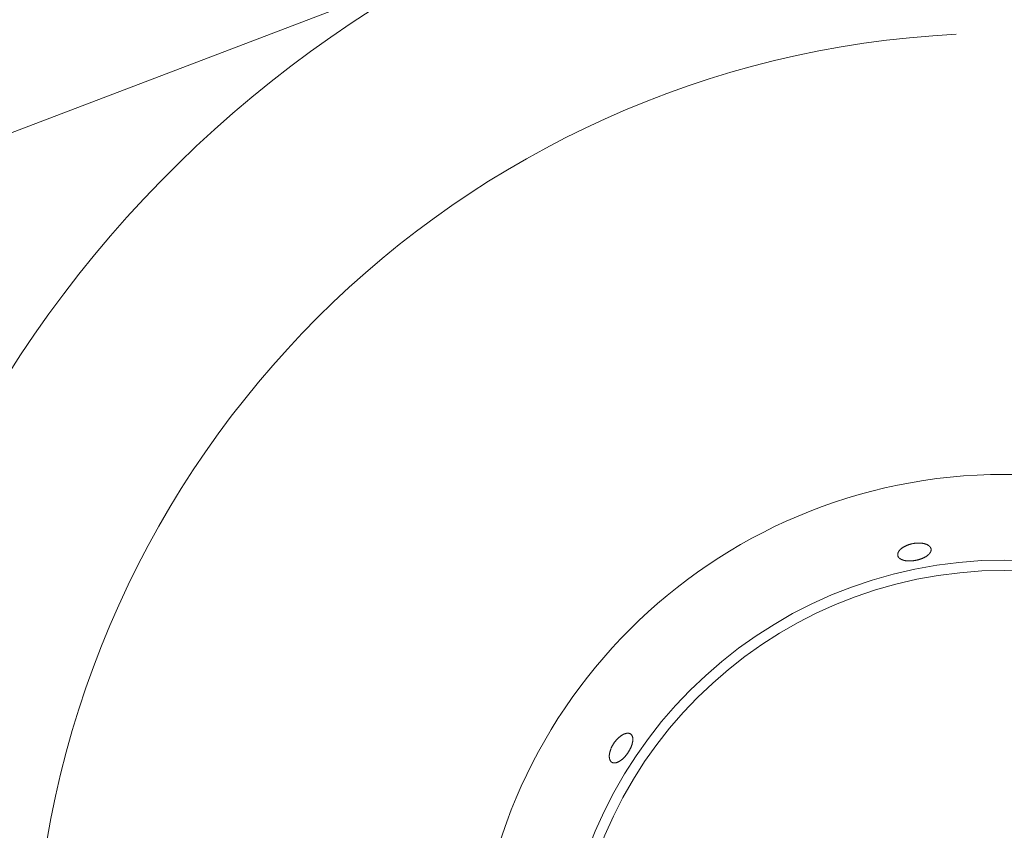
# Model space of a CAD drawing. Header units: inches. Extents: x 382808 to 408593, y -18409 to -9482.
# Tile 19 of 88: x 399247.84 to 399253.06, y -17246.62 to -17242.32. Entities that reach past the tile are written whole.
import ezdxf

# ---------------------------------------------------------------- set-up
doc = ezdxf.new("R2010")
doc.units = ezdxf.units.IN
doc.header["$LTSCALE"] = 2
doc.header["$MEASUREMENT"] = 0
doc.layers.add('!!!LOZAMET_Nr_pióra__9', color=220, linetype='CONTINUOUS', lineweight=0)

msp = doc.modelspace()

# ---------------------------------------------------------------- linework, layer by layer
at = {"layer": '!!!LOZAMET_Nr_pióra__9', "color": 7, "linetype": 'Continuous', "lineweight": 0}
for p, q in [((399244.8367, -17244.0548), (399250.0813, -17242.0528)), ((399252.5084, -17245.1379), (399252.5094, -17245.1368)), ((399252.5094, -17245.1368), (399252.5104, -17245.1358)), ((399252.5104, -17245.1358), (399252.5115, -17245.1347)), ((399252.5115, -17245.1347), (399252.5126, -17245.1336)), ((399252.5126, -17245.1336), (399252.5138, -17245.1326)), ((399252.5138, -17245.1326), (399252.5149, -17245.1315)), ((399252.5149, -17245.1315), (399252.5161, -17245.1305)), ((399252.5161, -17245.1305), (399252.5174, -17245.1295)), ((399252.5174, -17245.1295), (399252.5186, -17245.1285)), ((399252.5186, -17245.1285), (399252.5199, -17245.1275)), ((399252.5199, -17245.1275), (399252.5213, -17245.1266)), ((399252.5213, -17245.1266), (399252.5227, -17245.1256)), ((399252.5227, -17245.1256), (399252.5241, -17245.1246)), ((399252.5241, -17245.1246), (399252.5256, -17245.1236)), ((399252.5256, -17245.1236), (399252.5271, -17245.1227)), ((399252.5271, -17245.1227), (399252.5286, -17245.1217)), ((399252.5286, -17245.1217), (399252.5302, -17245.1208)), ((399252.5302, -17245.1208), (399252.5318, -17245.1199)), ((399252.5318, -17245.1199), (399252.5335, -17245.119)), ((399252.5335, -17245.119), (399252.5352, -17245.1181)), ((399252.5352, -17245.1181), (399252.5369, -17245.1172)), ((399252.5369, -17245.1172), (399252.5386, -17245.1163)), ((399252.5386, -17245.1163), (399252.5404, -17245.1155)), ((399252.5404, -17245.1155), (399252.5422, -17245.1146)), ((399252.5422, -17245.1146), (399252.544, -17245.1138)), ((399252.544, -17245.1138), (399252.5459, -17245.113)), ((399252.5459, -17245.113), (399252.5477, -17245.1123)), ((399252.5477, -17245.1123), (399252.5496, -17245.1115)), ((399252.5496, -17245.1115), (399252.5515, -17245.1108)), ((399252.5515, -17245.1108), (399252.5535, -17245.1101)), ((399252.5535, -17245.1101), (399252.5554, -17245.1094)), ((399252.5554, -17245.1094), (399252.5573, -17245.1088)), ((399252.5573, -17245.1088), (399252.5593, -17245.1081)), ((399252.5593, -17245.1081), (399252.5613, -17245.1075)), ((399252.5613, -17245.1075), (399252.5632, -17245.107)), ((399252.5632, -17245.107), (399252.5652, -17245.1064)), ((399252.5652, -17245.1064), (399252.5672, -17245.1059)), ((399252.5672, -17245.1059), (399252.5692, -17245.1054)), ((399252.5692, -17245.1054), (399252.5712, -17245.1049)), ((399252.5712, -17245.1049), (399252.5731, -17245.1044)), ((399252.5731, -17245.1044), (399252.5751, -17245.104)), ((399252.5751, -17245.104), (399252.5771, -17245.1036)), ((399252.5771, -17245.1036), (399252.579, -17245.1032)), ((399252.579, -17245.1032), (399252.581, -17245.1028)), ((399252.581, -17245.1028), (399252.583, -17245.1025)), ((399252.583, -17245.1025), (399252.585, -17245.1022)), ((399252.585, -17245.1022), (399252.5871, -17245.1019)), ((399252.5871, -17245.1019), (399252.5891, -17245.1016)), ((399252.5891, -17245.1016), (399252.5911, -17245.1014)), ((399252.5911, -17245.1014), (399252.5932, -17245.1012)), ((399252.5932, -17245.1012), (399252.5952, -17245.101)), ((399252.5952, -17245.101), (399252.5973, -17245.1008)), ((399252.5973, -17245.1008), (399252.5993, -17245.1007)), ((399252.5993, -17245.1007), (399252.6014, -17245.1006)), ((399252.6014, -17245.1006), (399252.6034, -17245.1005)), ((399252.6034, -17245.1005), (399252.6055, -17245.1004)), ((399252.6055, -17245.1004), (399252.6075, -17245.1004)), ((399252.6075, -17245.1004), (399252.6095, -17245.1004)), ((399252.6095, -17245.1004), (399252.6115, -17245.1004)), ((399252.6115, -17245.1004), (399252.6135, -17245.1004)), ((399252.6135, -17245.1004), (399252.6155, -17245.1005)), ((399252.6155, -17245.1005), (399252.6175, -17245.1006)), ((399252.6175, -17245.1006), (399252.6194, -17245.1008)), ((399252.6194, -17245.1008), (399252.6213, -17245.1009)), ((399252.6213, -17245.1009), (399252.6232, -17245.1011)), ((399252.6232, -17245.1011), (399252.6251, -17245.1013)), ((399252.6251, -17245.1013), (399252.6269, -17245.1015)), ((399252.6269, -17245.1015), (399252.6288, -17245.1018)), ((399252.6288, -17245.1018), (399252.6306, -17245.1021)), ((399252.6306, -17245.1021), (399252.6323, -17245.1024)), ((399252.6323, -17245.1024), (399252.6341, -17245.1027)), ((399252.6341, -17245.1027), (399252.6358, -17245.1031)), ((399252.6358, -17245.1031), (399252.6374, -17245.1034)), ((399252.6374, -17245.1034), (399252.639, -17245.1038)), ((399252.639, -17245.1038), (399252.6406, -17245.1042)), ((399252.6406, -17245.1042), (399252.6422, -17245.1047)), ((399252.6422, -17245.1047), (399252.6437, -17245.1051)), ((399252.6437, -17245.1051), (399252.6452, -17245.1056)), ((399252.6452, -17245.1056), (399252.6467, -17245.1061)), ((399252.6467, -17245.1061), (399252.6481, -17245.1067)), ((399252.6481, -17245.1067), (399252.6496, -17245.1072)), ((399252.6496, -17245.1072), (399252.651, -17245.1078)), ((399252.651, -17245.1078), (399252.6523, -17245.1084)), ((399252.6523, -17245.1084), (399252.6537, -17245.109)), ((399252.6537, -17245.109), (399252.655, -17245.1097)), ((399252.655, -17245.1097), (399252.6563, -17245.1103)), ((399252.6563, -17245.1103), (399252.6575, -17245.111)), ((399252.6575, -17245.111), (399252.6587, -17245.1117)), ((399252.6587, -17245.1117), (399252.6599, -17245.1125)), ((399252.6599, -17245.1125), (399252.6611, -17245.1132)), ((399252.6611, -17245.1132), (399252.6622, -17245.114)), ((399252.6622, -17245.114), (399252.6632, -17245.1148)), ((399252.6632, -17245.1148), (399252.6642, -17245.1156)), ((399252.6642, -17245.1156), (399252.6652, -17245.1164)), ((399252.6652, -17245.1164), (399252.6661, -17245.1173)), ((399252.6661, -17245.1173), (399252.667, -17245.1181)), ((399252.667, -17245.1181), (399252.6678, -17245.119)), ((399252.6678, -17245.119), (399252.6686, -17245.1199)), ((399252.6686, -17245.1199), (399252.6694, -17245.1208)), ((399252.6694, -17245.1208), (399252.67, -17245.1217)), ((399252.67, -17245.1217), (399252.6707, -17245.1227)), ((399252.6707, -17245.1227), (399252.6713, -17245.1236)), ((399252.6713, -17245.1236), (399252.6718, -17245.1246)), ((399252.6718, -17245.1246), (399252.6723, -17245.1255)), ((399252.6723, -17245.1255), (399252.6728, -17245.1265)), ((399252.6728, -17245.1265), (399252.6732, -17245.1274)), ((399252.6732, -17245.1274), (399252.6736, -17245.1284)), ((399252.6736, -17245.1284), (399252.6739, -17245.1294)), ((399252.6739, -17245.1294), (399252.6742, -17245.1304)), ((399252.6742, -17245.1304), (399252.6744, -17245.1314)), ((399252.6744, -17245.1314), (399252.6747, -17245.1331)), ((399252.6748, -17245.1368), (399252.6746, -17245.1386)), ((399252.6747, -17245.1331), (399252.6748, -17245.1349)), ((399252.6748, -17245.1349), (399252.6748, -17245.1368)), ((399252.4974, -17245.1614), (399252.4975, -17245.1603)), ((399252.4974, -17245.1624), (399252.4974, -17245.1614)), ((399252.4975, -17245.1635), (399252.4974, -17245.1624)), ((399252.4975, -17245.1603), (399252.4976, -17245.1592)), ((399252.4975, -17245.1645), (399252.4975, -17245.1635)), ((399252.4977, -17245.1655), (399252.4975, -17245.1645)), ((399252.4976, -17245.1592), (399252.4977, -17245.1581)), ((399252.4977, -17245.1581), (399252.4979, -17245.1571)), ((399252.4979, -17245.1665), (399252.4977, -17245.1655)), ((399252.4979, -17245.1571), (399252.4982, -17245.1559)), ((399252.4982, -17245.1559), (399252.4984, -17245.1548)), ((399252.4988, -17245.1699), (399252.4982, -17245.1682)), ((399252.4984, -17245.1548), (399252.4988, -17245.1537)), ((399252.4988, -17245.1537), (399252.4992, -17245.1526)), ((399252.4995, -17245.1716), (399252.4988, -17245.1699)), ((399252.4992, -17245.1526), (399252.4996, -17245.1515)), ((399252.5004, -17245.1732), (399252.4995, -17245.1716)), ((399252.4996, -17245.1515), (399252.5001, -17245.1503)), ((399252.5001, -17245.1503), (399252.5006, -17245.1492)), ((399252.5014, -17245.1749), (399252.5004, -17245.1732)), ((399252.5006, -17245.1492), (399252.5012, -17245.1481)), ((399252.5012, -17245.1481), (399252.5018, -17245.1469)), ((399252.5025, -17245.1765), (399252.5014, -17245.1749)), ((399252.5018, -17245.1469), (399252.5025, -17245.1458)), ((399252.5025, -17245.1458), (399252.5032, -17245.1446)), ((399252.5032, -17245.1773), (399252.5025, -17245.1765)), ((399252.5032, -17245.1446), (399252.504, -17245.1435)), ((399252.5038, -17245.178), (399252.5032, -17245.1773)), ((399252.5045, -17245.1788), (399252.5038, -17245.178)), ((399252.504, -17245.1435), (399252.5048, -17245.1424)), ((399252.5053, -17245.1795), (399252.5045, -17245.1788)), ((399252.5048, -17245.1424), (399252.5056, -17245.1413)), ((399252.506, -17245.1803), (399252.5053, -17245.1795)), ((399252.5056, -17245.1413), (399252.5065, -17245.1401)), ((399252.5069, -17245.181), (399252.506, -17245.1803)), ((399252.5065, -17245.1401), (399252.5074, -17245.139)), ((399252.5077, -17245.1817), (399252.5069, -17245.181)), ((399252.5074, -17245.139), (399252.5084, -17245.1379)), ((399252.5086, -17245.1824), (399252.5077, -17245.1817)), ((399252.5095, -17245.1831), (399252.5086, -17245.1824)), ((399252.5105, -17245.1837), (399252.5095, -17245.1831)), ((399252.5114, -17245.1844), (399252.5105, -17245.1837)), ((399252.5125, -17245.185), (399252.5114, -17245.1844)), ((399252.5135, -17245.1856), (399252.5125, -17245.185)), ((399252.5146, -17245.1862), (399252.5135, -17245.1856)), ((399252.5157, -17245.1868), (399252.5146, -17245.1862)), ((399252.5168, -17245.1873), (399252.5157, -17245.1868)), ((399252.518, -17245.1879), (399252.5168, -17245.1873)), ((399252.5192, -17245.1884), (399252.518, -17245.1879)), ((399252.5204, -17245.1889), (399252.5192, -17245.1884)), ((399252.5216, -17245.1894), (399252.5204, -17245.1889)), ((399252.5229, -17245.1898), (399252.5216, -17245.1894)), ((399252.5241, -17245.1903), (399252.5229, -17245.1898)), ((399252.6043, -17245.1897), (399252.6025, -17245.1901)), ((399252.606, -17245.1892), (399252.6043, -17245.1897)), ((399252.6078, -17245.1887), (399252.606, -17245.1892)), ((399252.6096, -17245.1882), (399252.6078, -17245.1887)), ((399252.6113, -17245.1877), (399252.6096, -17245.1882)), ((399252.6131, -17245.1872), (399252.6113, -17245.1877)), ((399252.6148, -17245.1866), (399252.6131, -17245.1872)), ((399252.6166, -17245.1861), (399252.6148, -17245.1866)), ((399252.6183, -17245.1855), (399252.6166, -17245.1861)), ((399252.62, -17245.1849), (399252.6183, -17245.1855)), ((399252.6217, -17245.1843), (399252.62, -17245.1849)), ((399252.6234, -17245.1837), (399252.6217, -17245.1843)), ((399252.6251, -17245.183), (399252.6234, -17245.1837)), ((399252.6268, -17245.1824), (399252.6251, -17245.183)), ((399252.6284, -17245.1817), (399252.6268, -17245.1824)), ((399252.63, -17245.181), (399252.6284, -17245.1817)), ((399252.6316, -17245.1803), (399252.63, -17245.181)), ((399252.6332, -17245.1796), (399252.6316, -17245.1803)), ((399252.6348, -17245.1789), (399252.6332, -17245.1796)), ((399252.6363, -17245.1781), (399252.6348, -17245.1789)), ((399252.6378, -17245.1774), (399252.6363, -17245.1781)), ((399252.6393, -17245.1766), (399252.6378, -17245.1774)), ((399252.6408, -17245.1758), (399252.6393, -17245.1766)), ((399252.6422, -17245.1751), (399252.6408, -17245.1758)), ((399252.6436, -17245.1743), (399252.6422, -17245.1751)), ((399252.645, -17245.1735), (399252.6436, -17245.1743)), ((399252.6463, -17245.1727), (399252.645, -17245.1735)), ((399252.6477, -17245.1719), (399252.6463, -17245.1727)), ((399252.6489, -17245.1711), (399252.6477, -17245.1719)), ((399252.6502, -17245.1702), (399252.6489, -17245.1711)), ((399252.6514, -17245.1694), (399252.6502, -17245.1702)), ((399252.6526, -17245.1686), (399252.6514, -17245.1694)), ((399252.6538, -17245.1678), (399252.6526, -17245.1686)), ((399252.6549, -17245.1669), (399252.6538, -17245.1678)), ((399252.656, -17245.1661), (399252.6549, -17245.1669)), ((399252.6571, -17245.1652), (399252.656, -17245.1661)), ((399252.6581, -17245.1643), (399252.6571, -17245.1652)), ((399252.6592, -17245.1635), (399252.6581, -17245.1643)), ((399252.6602, -17245.1626), (399252.6592, -17245.1635)), ((399252.6611, -17245.1617), (399252.6602, -17245.1626)), ((399252.6621, -17245.1607), (399252.6611, -17245.1617)), ((399252.663, -17245.1598), (399252.6621, -17245.1607)), ((399252.6639, -17245.1589), (399252.663, -17245.1598)), ((399252.6648, -17245.1579), (399252.6639, -17245.1589)), ((399252.6656, -17245.157), (399252.6648, -17245.1579)), ((399252.6664, -17245.156), (399252.6656, -17245.157)), ((399252.6672, -17245.1551), (399252.6664, -17245.156)), ((399252.6679, -17245.1541), (399252.6672, -17245.1551)), ((399252.6686, -17245.1532), (399252.6679, -17245.1541)), ((399252.6693, -17245.1522), (399252.6686, -17245.1532)), ((399252.6699, -17245.1512), (399252.6693, -17245.1522)), ((399252.6705, -17245.1502), (399252.6699, -17245.1512)), ((399252.6711, -17245.1493), (399252.6705, -17245.1502)), ((399252.6716, -17245.1483), (399252.6711, -17245.1493)), ((399252.6721, -17245.1473), (399252.6716, -17245.1483)), ((399252.6725, -17245.1463), (399252.6721, -17245.1473)), ((399252.6729, -17245.1454), (399252.6725, -17245.1463)), ((399252.6733, -17245.1444), (399252.6729, -17245.1454)), ((399252.6736, -17245.1434), (399252.6733, -17245.1444)), ((399252.6739, -17245.1424), (399252.6736, -17245.1434)), ((399252.6743, -17245.1405), (399252.6739, -17245.1424)), ((399252.6746, -17245.1386), (399252.6743, -17245.1405)), ((399252.5254, -17245.1907), (399252.5241, -17245.1903)), ((399252.5267, -17245.1911), (399252.5254, -17245.1907)), ((399252.528, -17245.1915), (399252.5267, -17245.1911)), ((399252.5294, -17245.1918), (399252.528, -17245.1915)), ((399252.5307, -17245.1922), (399252.5294, -17245.1918)), ((399252.5321, -17245.1925), (399252.5307, -17245.1922)), ((399252.5335, -17245.1928), (399252.5321, -17245.1925)), ((399252.535, -17245.1931), (399252.5335, -17245.1928)), ((399252.5364, -17245.1934), (399252.535, -17245.1931)), ((399252.5379, -17245.1937), (399252.5364, -17245.1934)), ((399252.5395, -17245.1939), (399252.5379, -17245.1937)), ((399252.541, -17245.1941), (399252.5395, -17245.1939)), ((399252.5426, -17245.1943), (399252.541, -17245.1941)), ((399252.5442, -17245.1945), (399252.5426, -17245.1943)), ((399252.5458, -17245.1947), (399252.5442, -17245.1945)), ((399252.5475, -17245.1949), (399252.5458, -17245.1947)), ((399252.5491, -17245.195), (399252.5475, -17245.1949)), ((399252.5508, -17245.1951), (399252.5491, -17245.195)), ((399252.5525, -17245.1952), (399252.5508, -17245.1951)), ((399252.5542, -17245.1953), (399252.5525, -17245.1952)), ((399252.556, -17245.1953), (399252.5542, -17245.1953)), ((399252.5577, -17245.1954), (399252.556, -17245.1953)), ((399252.5595, -17245.1954), (399252.5577, -17245.1954)), ((399252.5613, -17245.1954), (399252.5595, -17245.1954)), ((399252.563, -17245.1954), (399252.5613, -17245.1954)), ((399252.5648, -17245.1953), (399252.563, -17245.1954)), ((399252.5666, -17245.1952), (399252.5648, -17245.1953)), ((399252.5685, -17245.1952), (399252.5666, -17245.1952)), ((399252.5703, -17245.195), (399252.5685, -17245.1952)), ((399252.5721, -17245.1949), (399252.5703, -17245.195)), ((399252.5739, -17245.1948), (399252.5721, -17245.1949)), ((399252.5757, -17245.1946), (399252.5739, -17245.1948)), ((399252.5776, -17245.1944), (399252.5757, -17245.1946)), ((399252.5794, -17245.1942), (399252.5776, -17245.1944)), ((399252.5812, -17245.194), (399252.5794, -17245.1942)), ((399252.583, -17245.1938), (399252.5812, -17245.194)), ((399252.5848, -17245.1935), (399252.583, -17245.1938)), ((399252.5866, -17245.1933), (399252.5848, -17245.1935)), ((399252.5884, -17245.193), (399252.5866, -17245.1933)), ((399252.5902, -17245.1927), (399252.5884, -17245.193)), ((399252.592, -17245.1924), (399252.5902, -17245.1927)), ((399252.5937, -17245.192), (399252.592, -17245.1924)), ((399252.5955, -17245.1917), (399252.5937, -17245.192)), ((399252.5972, -17245.1913), (399252.5955, -17245.1917)), ((399252.599, -17245.1909), (399252.5972, -17245.1913)), ((399252.6007, -17245.1905), (399252.599, -17245.1909)), ((399252.6025, -17245.1901), (399252.6007, -17245.1905)), ((399251.0204, -17246.1304), (399251.0219, -17246.1292)), ((399251.0219, -17246.1292), (399251.0234, -17246.128)), ((399251.0234, -17246.128), (399251.0248, -17246.1268)), ((399251.0248, -17246.1268), (399251.0263, -17246.1257)), ((399251.0263, -17246.1257), (399251.0278, -17246.1246)), ((399251.0278, -17246.1246), (399251.0293, -17246.1235)), ((399251.0293, -17246.1235), (399251.0307, -17246.1225)), ((399251.0307, -17246.1225), (399251.0322, -17246.1215)), ((399251.0322, -17246.1215), (399251.0336, -17246.1205)), ((399251.0336, -17246.1205), (399251.0351, -17246.1196)), ((399251.0351, -17246.1196), (399251.0365, -17246.1187)), ((399251.0365, -17246.1187), (399251.0379, -17246.1179)), ((399251.0379, -17246.1179), (399251.0393, -17246.1171)), ((399251.0393, -17246.1171), (399251.0407, -17246.1164)), ((399251.0407, -17246.1164), (399251.0421, -17246.1156)), ((399251.0421, -17246.1156), (399251.0435, -17246.115)), ((399251.0435, -17246.115), (399251.0449, -17246.1143)), ((399251.0449, -17246.1143), (399251.0463, -17246.1137)), ((399251.0463, -17246.1137), (399251.0477, -17246.1131)), ((399251.0477, -17246.1131), (399251.0491, -17246.1126)), ((399251.0491, -17246.1126), (399251.0505, -17246.1121)), ((399251.0505, -17246.1121), (399251.0519, -17246.1116)), ((399251.0519, -17246.1116), (399251.0533, -17246.1111)), ((399251.0533, -17246.1111), (399251.0546, -17246.1108)), ((399251.0546, -17246.1108), (399251.056, -17246.1104)), ((399251.056, -17246.1104), (399251.0574, -17246.1101)), ((399251.0574, -17246.1101), (399251.0587, -17246.1098)), ((399251.0587, -17246.1098), (399251.06, -17246.1096)), ((399251.06, -17246.1096), (399251.0613, -17246.1094)), ((399251.0613, -17246.1094), (399251.0626, -17246.1092)), ((399251.0626, -17246.1092), (399251.0639, -17246.1091)), ((399251.0639, -17246.1091), (399251.0651, -17246.1091)), ((399251.0651, -17246.1091), (399251.0664, -17246.1091)), ((399251.0664, -17246.1091), (399251.0676, -17246.1091)), ((399251.0676, -17246.1091), (399251.0688, -17246.1092)), ((399251.0688, -17246.1092), (399251.0699, -17246.1093)), ((399251.0699, -17246.1093), (399251.0711, -17246.1095)), ((399251.0711, -17246.1095), (399251.0722, -17246.1097)), ((399251.0722, -17246.1097), (399251.0733, -17246.1099)), ((399251.0733, -17246.1099), (399251.0743, -17246.1102)), ((399251.0743, -17246.1102), (399251.0754, -17246.1105)), ((399251.0754, -17246.1105), (399251.0764, -17246.1109)), ((399251.0764, -17246.1109), (399251.0774, -17246.1113)), ((399251.0774, -17246.1113), (399251.0783, -17246.1117)), ((399251.0783, -17246.1117), (399251.0792, -17246.1122)), ((399251.0792, -17246.1122), (399251.0801, -17246.1127)), ((399251.0801, -17246.1127), (399251.081, -17246.1132)), ((399251.081, -17246.1132), (399251.0824, -17246.1143)), ((399251.0824, -17246.1143), (399251.0838, -17246.1154)), ((399251.0838, -17246.1154), (399251.0851, -17246.1167)), ((399251.0851, -17246.1167), (399251.0863, -17246.1182)), ((399251.0863, -17246.1182), (399251.0874, -17246.1197)), ((399251.0874, -17246.1197), (399251.0884, -17246.1214)), ((399251.0884, -17246.1214), (399251.0889, -17246.1223)), ((399251.0889, -17246.1223), (399251.0894, -17246.1232)), ((399251.0894, -17246.1232), (399251.0898, -17246.1242)), ((399251.0898, -17246.1242), (399251.0902, -17246.1251)), ((399251.0902, -17246.1251), (399251.0906, -17246.1261)), ((399251.0906, -17246.1261), (399251.091, -17246.1272)), ((399251.091, -17246.1272), (399251.0913, -17246.1282)), ((399251.0913, -17246.1282), (399251.0916, -17246.1293)), ((399251.0916, -17246.1293), (399251.0918, -17246.1304)), ((399250.9804, -17246.1837), (399250.9813, -17246.1818)), ((399250.9813, -17246.1818), (399250.9822, -17246.18)), ((399250.9822, -17246.18), (399250.9832, -17246.1782)), ((399250.9832, -17246.1782), (399250.9841, -17246.1764)), ((399250.9841, -17246.1764), (399250.9851, -17246.1745)), ((399250.9851, -17246.1745), (399250.9861, -17246.1727)), ((399250.9861, -17246.1727), (399250.9871, -17246.171)), ((399250.9871, -17246.171), (399250.9882, -17246.1692)), ((399250.9882, -17246.1692), (399250.9892, -17246.1675)), ((399250.9892, -17246.1675), (399250.9903, -17246.1657)), ((399250.9903, -17246.1657), (399250.9914, -17246.1641)), ((399250.9914, -17246.1641), (399250.9925, -17246.1624)), ((399250.9925, -17246.1624), (399250.9936, -17246.1607)), ((399250.9936, -17246.1607), (399250.9948, -17246.1591)), ((399250.9948, -17246.1591), (399250.9959, -17246.1574)), ((399250.9959, -17246.1574), (399250.9971, -17246.1558)), ((399250.9971, -17246.1558), (399250.9984, -17246.1541)), ((399250.9984, -17246.1541), (399250.9996, -17246.1525)), ((399250.9996, -17246.1525), (399251.0009, -17246.1509)), ((399251.0009, -17246.1509), (399251.0022, -17246.1493)), ((399251.0022, -17246.1493), (399251.0035, -17246.1477)), ((399251.0035, -17246.1477), (399251.0048, -17246.1461)), ((399251.0048, -17246.1461), (399251.0062, -17246.1446)), ((399251.0062, -17246.1446), (399251.0076, -17246.1431)), ((399251.0076, -17246.1431), (399251.0089, -17246.1415)), ((399251.0089, -17246.1415), (399251.0103, -17246.1401)), ((399251.0103, -17246.1401), (399251.0118, -17246.1386)), ((399251.0118, -17246.1386), (399251.0132, -17246.1372)), ((399251.0132, -17246.1372), (399251.0146, -17246.1358)), ((399251.0146, -17246.1358), (399251.0161, -17246.1344)), ((399251.0161, -17246.1344), (399251.0175, -17246.133)), ((399251.0175, -17246.133), (399251.019, -17246.1317)), ((399251.019, -17246.1317), (399251.0204, -17246.1304)), ((399251.084, -17246.1813), (399251.0833, -17246.183)), ((399251.0847, -17246.1797), (399251.084, -17246.1813)), ((399251.0853, -17246.1781), (399251.0847, -17246.1797)), ((399251.0859, -17246.1764), (399251.0853, -17246.1781)), ((399251.0865, -17246.1748), (399251.0859, -17246.1764)), ((399251.0871, -17246.1732), (399251.0865, -17246.1748)), ((399251.0876, -17246.1716), (399251.0871, -17246.1732)), ((399251.0882, -17246.17), (399251.0876, -17246.1716)), ((399251.0886, -17246.1684), (399251.0882, -17246.17)), ((399251.0891, -17246.1669), (399251.0886, -17246.1684)), ((399251.0895, -17246.1653), (399251.0891, -17246.1669)), ((399251.09, -17246.1638), (399251.0895, -17246.1653)), ((399251.0903, -17246.1623), (399251.09, -17246.1638)), ((399251.0907, -17246.1608), (399251.0903, -17246.1623)), ((399251.091, -17246.1593), (399251.0907, -17246.1608)), ((399251.0913, -17246.1578), (399251.091, -17246.1593)), ((399251.0916, -17246.1564), (399251.0913, -17246.1578)), ((399251.0919, -17246.1549), (399251.0916, -17246.1564)), ((399251.0918, -17246.1304), (399251.0921, -17246.1315)), ((399251.0921, -17246.1535), (399251.0919, -17246.1549)), ((399251.0921, -17246.1315), (399251.0923, -17246.1327)), ((399251.0923, -17246.1521), (399251.0921, -17246.1535)), ((399251.0923, -17246.1327), (399251.0925, -17246.1339)), ((399251.0925, -17246.1508), (399251.0923, -17246.1521)), ((399251.0925, -17246.1339), (399251.0926, -17246.1351)), ((399251.0926, -17246.1494), (399251.0925, -17246.1508)), ((399251.0926, -17246.1351), (399251.0928, -17246.1363)), ((399251.0928, -17246.148), (399251.0926, -17246.1494)), ((399251.0928, -17246.1363), (399251.0929, -17246.1375)), ((399251.0929, -17246.1467), (399251.0928, -17246.148)), ((399251.0929, -17246.1375), (399251.093, -17246.1388)), ((399251.093, -17246.1453), (399251.0929, -17246.1467)), ((399251.093, -17246.1388), (399251.093, -17246.1401)), ((399251.093, -17246.1401), (399251.093, -17246.1414)), ((399251.093, -17246.1414), (399251.093, -17246.1427)), ((399251.093, -17246.1427), (399251.093, -17246.144)), ((399251.093, -17246.144), (399251.093, -17246.1453)), ((399250.9681, -17246.2307), (399250.9682, -17246.2292)), ((399250.9681, -17246.2322), (399250.9681, -17246.2307)), ((399250.9682, -17246.2337), (399250.9681, -17246.2322)), ((399250.9682, -17246.2277), (399250.9683, -17246.2261)), ((399250.9682, -17246.2292), (399250.9682, -17246.2277)), ((399250.9682, -17246.2352), (399250.9682, -17246.2337)), ((399250.9683, -17246.2261), (399250.9685, -17246.2245)), ((399250.9685, -17246.2245), (399250.9686, -17246.223)), ((399250.9686, -17246.223), (399250.9688, -17246.2214)), ((399250.9688, -17246.2214), (399250.969, -17246.2197)), ((399250.969, -17246.2197), (399250.9693, -17246.2181)), ((399250.9693, -17246.2181), (399250.9696, -17246.2164)), ((399250.9696, -17246.2164), (399250.9699, -17246.2147)), ((399250.9699, -17246.2147), (399250.9703, -17246.213)), ((399250.9703, -17246.213), (399250.9707, -17246.2112)), ((399250.9707, -17246.2112), (399250.9711, -17246.2095)), ((399250.9711, -17246.2095), (399250.9715, -17246.2077)), ((399250.9715, -17246.2077), (399250.972, -17246.2059)), ((399250.972, -17246.2059), (399250.9726, -17246.2041)), ((399250.9726, -17246.2041), (399250.9731, -17246.2022)), ((399250.9731, -17246.2022), (399250.9737, -17246.2004)), ((399250.9737, -17246.2004), (399250.9743, -17246.1986)), ((399250.9743, -17246.1986), (399250.975, -17246.1967)), ((399250.975, -17246.1967), (399250.9757, -17246.1949)), ((399250.9757, -17246.1949), (399250.9764, -17246.193)), ((399250.9764, -17246.193), (399250.9771, -17246.1911)), ((399250.9771, -17246.1911), (399250.9779, -17246.1893)), ((399250.9779, -17246.1893), (399250.9787, -17246.1874)), ((399250.9787, -17246.1874), (399250.9795, -17246.1856)), ((399250.9795, -17246.1856), (399250.9804, -17246.1837)), ((399251.0512, -17246.2332), (399251.0499, -17246.2346)), ((399251.0524, -17246.2319), (399251.0512, -17246.2332)), ((399251.0536, -17246.2305), (399251.0524, -17246.2319)), ((399251.0548, -17246.2291), (399251.0536, -17246.2305)), ((399251.0559, -17246.2277), (399251.0548, -17246.2291)), ((399251.0571, -17246.2263), (399251.0559, -17246.2277)), ((399251.0582, -17246.2248), (399251.0571, -17246.2263)), ((399251.0594, -17246.2234), (399251.0582, -17246.2248)), ((399251.0605, -17246.2219), (399251.0594, -17246.2234)), ((399251.0616, -17246.2205), (399251.0605, -17246.2219)), ((399251.0627, -17246.219), (399251.0616, -17246.2205)), ((399251.0637, -17246.2176), (399251.0627, -17246.219)), ((399251.0648, -17246.2161), (399251.0637, -17246.2176)), ((399251.0658, -17246.2146), (399251.0648, -17246.2161)), ((399251.0668, -17246.2131), (399251.0658, -17246.2146)), ((399251.0678, -17246.2117), (399251.0668, -17246.2131)), ((399251.0688, -17246.2102), (399251.0678, -17246.2117)), ((399251.0698, -17246.2087), (399251.0688, -17246.2102)), ((399251.0707, -17246.2071), (399251.0698, -17246.2087)), ((399251.0717, -17246.2056), (399251.0707, -17246.2071)), ((399251.0726, -17246.204), (399251.0717, -17246.2056)), ((399251.0735, -17246.2025), (399251.0726, -17246.204)), ((399251.0744, -17246.2009), (399251.0735, -17246.2025)), ((399251.0753, -17246.1993), (399251.0744, -17246.2009)), ((399251.0762, -17246.1977), (399251.0753, -17246.1993)), ((399251.0771, -17246.196), (399251.0762, -17246.1977)), ((399251.0779, -17246.1944), (399251.0771, -17246.196)), ((399251.0788, -17246.1928), (399251.0779, -17246.1944)), ((399251.0796, -17246.1912), (399251.0788, -17246.1928)), ((399251.0804, -17246.1895), (399251.0796, -17246.1912)), ((399251.0812, -17246.1879), (399251.0804, -17246.1895)), ((399251.0819, -17246.1862), (399251.0812, -17246.1879)), ((399251.0826, -17246.1846), (399251.0819, -17246.1862)), ((399251.0833, -17246.183), (399251.0826, -17246.1846)), ((399250.9683, -17246.2367), (399250.9682, -17246.2352)), ((399250.9685, -17246.2381), (399250.9683, -17246.2367)), ((399250.9686, -17246.2395), (399250.9685, -17246.2381)), ((399250.9688, -17246.2409), (399250.9686, -17246.2395)), ((399250.969, -17246.2423), (399250.9688, -17246.2409)), ((399250.9693, -17246.2437), (399250.969, -17246.2423)), ((399250.9696, -17246.245), (399250.9693, -17246.2437)), ((399250.9699, -17246.2462), (399250.9696, -17246.245)), ((399250.9703, -17246.2475), (399250.9699, -17246.2462)), ((399250.9707, -17246.2487), (399250.9703, -17246.2475)), ((399250.9711, -17246.2499), (399250.9707, -17246.2487)), ((399250.9716, -17246.251), (399250.9711, -17246.2499)), ((399250.9721, -17246.2521), (399250.9716, -17246.251)), ((399250.9726, -17246.2532), (399250.9721, -17246.2521)), ((399250.9731, -17246.2542), (399250.9726, -17246.2532)), ((399250.9737, -17246.2552), (399250.9731, -17246.2542)), ((399250.9743, -17246.2562), (399250.9737, -17246.2552)), ((399250.975, -17246.2571), (399250.9743, -17246.2562)), ((399250.9756, -17246.2579), (399250.975, -17246.2571)), ((399250.9763, -17246.2588), (399250.9756, -17246.2579)), ((399250.9771, -17246.2596), (399250.9763, -17246.2588)), ((399250.9778, -17246.2603), (399250.9771, -17246.2596)), ((399250.9786, -17246.261), (399250.9778, -17246.2603)), ((399250.9793, -17246.2617), (399250.9786, -17246.261)), ((399250.9801, -17246.2623), (399250.9793, -17246.2617)), ((399250.981, -17246.2629), (399250.9801, -17246.2623)), ((399250.984, -17246.2646), (399250.9824, -17246.2638)), ((399250.9857, -17246.2653), (399250.984, -17246.2646)), ((399250.9875, -17246.2659), (399250.9857, -17246.2653)), ((399250.9894, -17246.2663), (399250.9875, -17246.2659)), ((399250.9913, -17246.2666), (399250.9894, -17246.2663)), ((399250.9923, -17246.2667), (399250.9913, -17246.2666)), ((399250.9934, -17246.2668), (399250.9923, -17246.2667)), ((399250.9944, -17246.2669), (399250.9934, -17246.2668)), ((399250.9954, -17246.2669), (399250.9944, -17246.2669)), ((399250.9965, -17246.2668), (399250.9954, -17246.2669)), ((399250.9976, -17246.2668), (399250.9965, -17246.2668)), ((399250.9987, -17246.2667), (399250.9976, -17246.2668)), ((399250.9998, -17246.2665), (399250.9987, -17246.2667)), ((399251.0009, -17246.2664), (399250.9998, -17246.2665)), ((399251.0021, -17246.2662), (399251.0009, -17246.2664)), ((399251.0032, -17246.2659), (399251.0021, -17246.2662)), ((399251.0044, -17246.2656), (399251.0032, -17246.2659)), ((399251.0056, -17246.2653), (399251.0044, -17246.2656)), ((399251.0067, -17246.265), (399251.0056, -17246.2653)), ((399251.0079, -17246.2646), (399251.0067, -17246.265)), ((399251.0091, -17246.2642), (399251.0079, -17246.2646)), ((399251.0103, -17246.2638), (399251.0091, -17246.2642)), ((399251.0115, -17246.2633), (399251.0103, -17246.2638)), ((399251.0127, -17246.2628), (399251.0115, -17246.2633)), ((399251.0139, -17246.2623), (399251.0127, -17246.2628)), ((399251.0151, -17246.2617), (399251.0139, -17246.2623)), ((399251.0164, -17246.2611), (399251.0151, -17246.2617)), ((399251.0176, -17246.2605), (399251.0164, -17246.2611)), ((399251.0188, -17246.2599), (399251.0176, -17246.2605)), ((399251.02, -17246.2592), (399251.0188, -17246.2599)), ((399251.0212, -17246.2585), (399251.02, -17246.2592)), ((399251.0224, -17246.2578), (399251.0212, -17246.2585)), ((399251.0236, -17246.2571), (399251.0224, -17246.2578)), ((399251.0248, -17246.2563), (399251.0236, -17246.2571)), ((399251.026, -17246.2555), (399251.0248, -17246.2563)), ((399251.0273, -17246.2546), (399251.026, -17246.2555)), ((399251.0285, -17246.2537), (399251.0273, -17246.2546)), ((399251.0298, -17246.2528), (399251.0285, -17246.2537)), ((399251.031, -17246.2519), (399251.0298, -17246.2528)), ((399251.0323, -17246.2509), (399251.031, -17246.2519)), ((399251.0336, -17246.2499), (399251.0323, -17246.2509)), ((399251.0348, -17246.2489), (399251.0336, -17246.2499)), ((399251.0361, -17246.2479), (399251.0348, -17246.2489)), ((399251.0374, -17246.2468), (399251.0361, -17246.2479)), ((399251.0387, -17246.2457), (399251.0374, -17246.2468)), ((399251.0399, -17246.2445), (399251.0387, -17246.2457)), ((399251.0412, -17246.2434), (399251.0399, -17246.2445)), ((399251.0425, -17246.2422), (399251.0412, -17246.2434)), ((399251.0437, -17246.241), (399251.0425, -17246.2422)), ((399251.045, -17246.2397), (399251.0437, -17246.241)), ((399251.0462, -17246.2385), (399251.045, -17246.2397)), ((399251.0475, -17246.2372), (399251.0462, -17246.2385)), ((399251.0487, -17246.2359), (399251.0475, -17246.2372)), ((399251.0499, -17246.2346), (399251.0487, -17246.2359))]:
    msp.add_line(p, q, dxfattribs=at)
for radius in [2.8094, 2.355, 2.3]:
    msp.add_circle((399253.0629, -17247.5457), radius, dxfattribs=at)
for radius, start, end in [(6.25, 92.84049, 171.32405), (5.15, 92.8496, 177.1504)]:
    msp.add_arc((399253.0629, -17247.5457), radius, start, end, dxfattribs=at)

doc.saveas('drawing.dxf')
